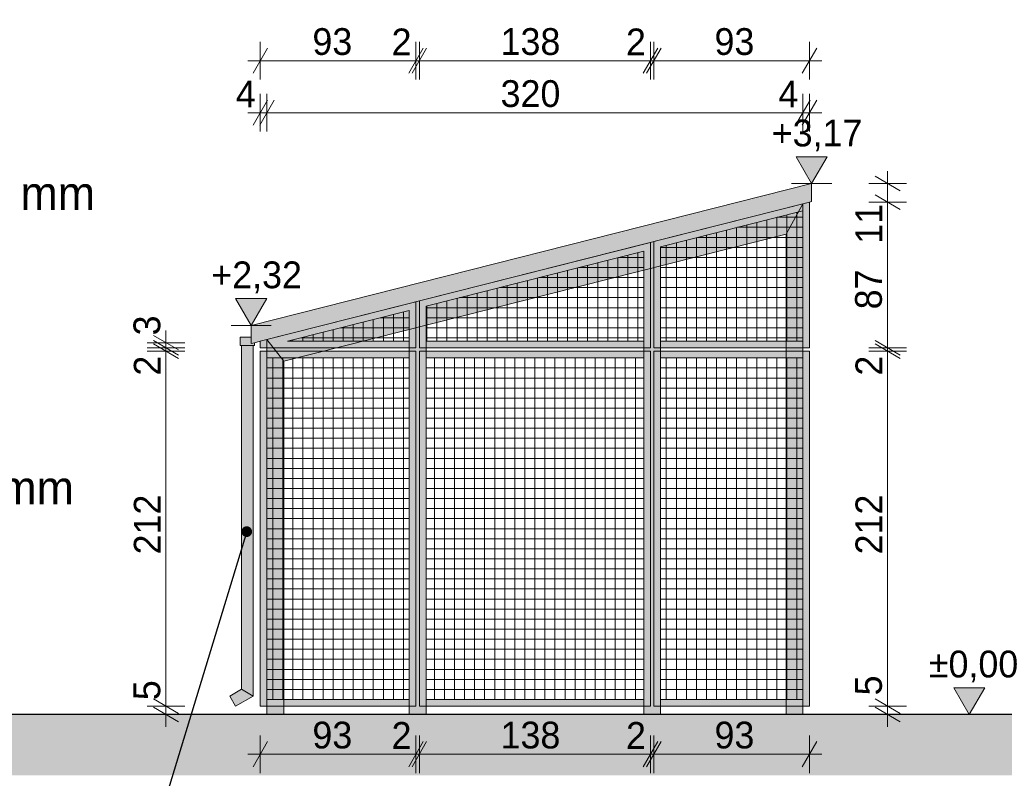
# Model space of a CAD drawing. Extents: x -279660 to -178910, y 68529 to 97979.
# Tile 7 of 44: x -266068 to -260188, y 78629 to 83160. Entities that reach past the tile are written whole.
import ezdxf

# ---------------------------------------------------------------- set-up
doc = ezdxf.new("R2010")
doc.units = 0
doc.header["$MEASUREMENT"] = 0
for name, color, linetype, lineweight in [('A-Opisy_Nr_Pióra__21', 7, 'Continuous', 9), ('Arch kolorystyka_Nr_Pióra__21', 7, 'Continuous', 9), ('Arch kolorystyka_Nr_Pióra__41', 7, 'Continuous', 15), ('Arch konstrukcja dachu_Nr_Pióra__21', 7, 'Continuous', 9), ('Arch schody_Nr_Pióra__1', 7, 'Continuous', 25), ('Arch teren_Nr_Pióra__21', 7, 'Continuous', 9), ('Arch wykończenie_Nr_Pióra__21', 7, 'Continuous', 9), ('Arch wymiary_Nr_Pióra__19', 255, 'Continuous', 13), ('Arch wymiary_Nr_Pióra__21', 7, 'Continuous', 9)]:
    doc.layers.add(name, color=color, linetype=linetype, lineweight=lineweight)
for name, color, linetype, lineweight, true_color in [('Arch kolorystyka_Nr_Pióra__2', 7, 'Continuous', 13, 0x7f7f7f), ('Arch konstrukcja dachu_Nr_Pióra__22', 7, 'Continuous', 9, 0x7f7f7f), ('Arch wykończenie_Nr_Pióra__22', 7, 'Continuous', 9, 0x7f7f7f)]:
    doc.layers.add(name, color=color, linetype=linetype, lineweight=lineweight, true_color=true_color)
doc.layers.add('Arch wymiary', color=7, linetype='Continuous')
doc.styles.add('GENERATED_STYLE_1', font='txt')
doc.styles.add('GENERATED_STYLE_2', font='txt')
doc.styles.add('GENERATED_STYLE_3', font='txt')
doc.dimstyles.new('GENERATED_STYLE__1', dxfattribs={"dimtxt": 160.000002, "dimasz": 114, "dimexe": 0.18, "dimexo": 0, "dimgap": 0.09, "dimtad": 1, "dimtih": 1, "dimtoh": 1, "dimdec": 0, "dimlfac": 0.1, "dimzin": 0, "dimdsep": 46, "dimtxsty": 'GENERATED_STYLE_1', "dimblk": 'ARROWHEAD_2', "dimblk1": 'ARROWHEAD_2', "dimblk2": 'ARROWHEAD_2', "dimcen": 0.09, "dimclrd": 7, "dimclre": 7, "dimclrt": 7, "dimazin": 0, "dimtfac": 1, "dimtdec": 4, "dimtmove": 0, "dimatfit": 3, "dimfxl": 0, "dimtolj": 1, "dimtzin": 0, "dimarcsym": 0})
doc.dimstyles.new('GENERATED_STYLE__2', dxfattribs={"dimtxt": 160.000002, "dimasz": 114, "dimexe": 0.18, "dimexo": 0, "dimgap": 0.09, "dimtad": 1, "dimdec": 0, "dimlfac": 0.1, "dimzin": 0, "dimdsep": 46, "dimtxsty": 'GENERATED_STYLE_1', "dimblk": 'ARROWHEAD_2', "dimblk1": 'ARROWHEAD_2', "dimblk2": 'ARROWHEAD_2', "dimcen": 0.09, "dimclrd": 7, "dimclre": 7, "dimclrt": 7, "dimazin": 0, "dimtfac": 1, "dimtdec": 4, "dimtmove": 0, "dimatfit": 3, "dimfxl": 0, "dimtolj": 1, "dimtzin": 0, "dimarcsym": 0})
doc.dimstyles.new('GENERATED_STYLE__3', dxfattribs={"dimtxt": 160.000002, "dimasz": 114, "dimexe": 0.18, "dimexo": 0, "dimgap": 0.09, "dimtad": 1, "dimdec": 0, "dimlfac": 0.1, "dimzin": 0, "dimdsep": 46, "dimtxsty": 'GENERATED_STYLE_1', "dimblk": 'ARROWHEAD_2', "dimblk1": 'ARROWHEAD_2', "dimblk2": 'ARROWHEAD_2', "dimcen": 0.09, "dimclrd": 7, "dimclre": 7, "dimclrt": 7, "dimazin": 0, "dimtfac": 1, "dimtdec": 4, "dimtmove": 2, "dimatfit": 3, "dimfxl": 0, "dimtolj": 1, "dimtzin": 0, "dimarcsym": 0})
doc.dimstyles.new('GENERATED_STYLE__4', dxfattribs={"dimtxt": 160.000002, "dimasz": 114, "dimexe": 0.18, "dimexo": 0, "dimgap": 0.09, "dimtad": 1, "dimtih": 1, "dimtoh": 1, "dimdec": 0, "dimlfac": 0.1, "dimzin": 0, "dimdsep": 46, "dimtxsty": 'GENERATED_STYLE_2', "dimblk": 'ARROWHEAD_2', "dimblk1": 'ARROWHEAD_2', "dimblk2": 'ARROWHEAD_2', "dimcen": 0.09, "dimclrd": 255, "dimclre": 255, "dimclrt": 255, "dimazin": 0, "dimtfac": 1, "dimtdec": 4, "dimtmove": 0, "dimatfit": 3, "dimfxl": 0, "dimtolj": 1, "dimtzin": 0, "dimarcsym": 0})
doc.dimstyles.new('GENERATED_STYLE__7', dxfattribs={"dimtxt": 0.18, "dimasz": 127.68, "dimexe": 0.18, "dimexo": 0.0625, "dimgap": 0.09, "dimtad": 0, "dimtih": 1, "dimtoh": 1, "dimdec": 4, "dimzin": 0, "dimdsep": 46, "dimcen": 0.09, "dimadec": 0, "dimazin": 0, "dimtfac": 1, "dimtdec": 4, "dimtmove": 0, "dimatfit": 3, "dimldrblk": 'ARROWHEAD_11', "dimfxl": 0, "dimtolj": 1, "dimtzin": 0, "dimarcsym": 0})
pattern_1 = [(0, (-264136.24, 80119.56), (0, 60), []), (90, (-264136.24, 80119.56), (-60, 0), [])]
pattern_2 = [(0, (-261846.24, 80119.56), (0, 60), []), (90, (-261846.24, 80119.56), (-60, 0), [])]

# ---------------------------------------------------------------- blocks, each defined once
blk = doc.blocks.new('Wymiary_13', base_point=(-261338.8, 82181.1))
at = {"layer": 'Arch wymiary_Nr_Pióra__21', "linetype": 'Continuous'}
blk.add_hatch(color=256, dxfattribs=at).paths.add_polyline_path([(-261338.8, 82181.1), (-261431.6, 82341.1), (-261246, 82341.1)], flags=0)
for p, q in [((-261338.8, 82181.1), (-261431.6, 82341.1)), ((-261431.6, 82341.1), (-261246, 82341.1)), ((-261246, 82341.1), (-261338.8, 82181.1)), ((-261338.8, 82181.1), (-261458.8, 82181.1)), ((-261338.8, 82181.1), (-261218.8, 82181.1))]:
    blk.add_line(p, q, dxfattribs=at)
at = {"layer": 'Arch wymiary_Nr_Pióra__21', "insert": (-261576.8, 82373.1), "char_height": 160, "attachment_point": 7, "style": 'GENERATED_STYLE_2'}
blk.add_mtext('{+3,17}', dxfattribs=at)
blk = doc.blocks.new('Wymiary_17', base_point=(-260397.5, 79009.6))
at = {"layer": 'Arch wymiary_Nr_Pióra__21', "linetype": 'Continuous'}
blk.add_hatch(color=256, dxfattribs=at).paths.add_polyline_path([(-260397.5, 79009.6), (-260490.3, 79169.6), (-260304.7, 79169.6)], flags=0)
for p, q in [((-260397.5, 79009.6), (-260490.3, 79169.6)), ((-260490.3, 79169.6), (-260304.7, 79169.6)), ((-260304.7, 79169.6), (-260397.5, 79009.6)), ((-260397.5, 79009.6), (-260517.5, 79009.6)), ((-260397.5, 79009.6), (-260277.5, 79009.6))]:
    blk.add_line(p, q, dxfattribs=at)
at = {"layer": 'Arch wymiary_Nr_Pióra__21', "insert": (-260638.4, 79201.6), "char_height": 160, "attachment_point": 7, "style": 'GENERATED_STYLE_2'}
blk.add_mtext('{±0,00}', dxfattribs=at)
blk = doc.blocks.new('Wymiary_21', base_point=(-264685.7, 81334))
at = {"layer": 'Arch wymiary_Nr_Pióra__21', "linetype": 'Continuous'}
blk.add_hatch(color=256, dxfattribs=at).paths.add_polyline_path([(-264685.7, 81334), (-264778.5, 81494), (-264592.9, 81494)], flags=0)
for p, q in [((-264685.7, 81334), (-264778.5, 81494)), ((-264778.5, 81494), (-264592.9, 81494)), ((-264592.9, 81494), (-264685.7, 81334)), ((-264685.7, 81334), (-264805.7, 81334)), ((-264685.7, 81334), (-264565.7, 81334))]:
    blk.add_line(p, q, dxfattribs=at)
at = {"layer": 'Arch wymiary_Nr_Pióra__21', "insert": (-264923.6, 81526), "char_height": 160, "attachment_point": 7, "style": 'GENERATED_STYLE_2'}
blk.add_mtext('{+2,32}', dxfattribs=at)
blk = doc.blocks.new('*D301')
at = {"layer": 'Arch wymiary_Nr_Pióra__21', "linetype": 'Continuous'}
for p, q in [((-260959.7, 79102.9), (-260809.7, 79016.3)), ((-260772.2, 79059.6), (-260997.2, 79059.6)), ((-260959.7, 79052.9), (-260809.7, 78966.3)), ((-260884.7, 79009.6), (-260884.7, 79059.6)), ((-260772.2, 79009.6), (-260997.2, 79009.6)), ((-260884.7, 78936.2), (-260884.7, 79009.6))]:
    blk.add_line(p, q, dxfattribs=at)
at = {"layer": 'Arch wymiary_Nr_Pióra__21', "char_height": 160, "attachment_point": 7, "rotation": 90, "style": 'GENERATED_STYLE_1'}
for s, insert in [('{11}', (-260916.7, 81821.5)), ('{87}', (-260916.7, 81429.8)), ('{2}', (-260916.7, 81033.8)), ('{212}', (-260916.7, 79966)), ('{5}', (-260916.7, 79124))]:
    blk.add_mtext(s, dxfattribs=dict(at, insert=insert))
blk = doc.blocks.new('ARROWHEAD_2')
at = {"color": 0, "linetype": 'Continuous', "lineweight": 0}
for p, q in [((-0.378, -0.655), (0.378, 0.655)), ((0, 0), (-1, 0))]:
    blk.add_line(p, q, dxfattribs=at)
blk = doc.blocks.new('*D302')
at = {"layer": 'Arch wymiary_Nr_Pióra__21', "linetype": 'Continuous'}
for p, q in [((-260959.7, 81242.9), (-260809.7, 81156.3)), ((-260809.7, 81136.3), (-260959.7, 81222.9)), ((-260772.2, 81179.6), (-260997.2, 81179.6)), ((-260884.7, 79059.6), (-260884.7, 81179.6)), ((-260959.7, 79102.9), (-260809.7, 79016.3)), ((-260772.2, 79059.6), (-260997.2, 79059.6))]:
    blk.add_line(p, q, dxfattribs=at)
at = {"layer": 'Arch wymiary_Nr_Pióra__21', "char_height": 160, "attachment_point": 7, "rotation": 90, "style": 'GENERATED_STYLE_1'}
for s, insert in [('{11}', (-260916.7, 81821.5)), ('{87}', (-260916.7, 81429.8)), ('{2}', (-260916.7, 81033.8)), ('{212}', (-260916.7, 79966)), ('{5}', (-260916.7, 79124))]:
    blk.add_mtext(s, dxfattribs=dict(at, insert=insert))
blk = doc.blocks.new('*D303')
at = {"layer": 'Arch wymiary_Nr_Pióra__21', "linetype": 'Continuous'}
for p, q in [((-260959.7, 81242.9), (-260809.7, 81156.3)), ((-260809.7, 81136.3), (-260959.7, 81222.9)), ((-260772.2, 81199.6), (-260997.2, 81199.6)), ((-260772.2, 81179.6), (-260997.2, 81179.6)), ((-260884.7, 81179.6), (-260884.7, 81199.6))]:
    blk.add_line(p, q, dxfattribs=at)
at = {"layer": 'Arch wymiary_Nr_Pióra__21', "char_height": 160, "attachment_point": 7, "rotation": 90, "style": 'GENERATED_STYLE_1'}
for s, insert in [('{11}', (-260916.7, 81821.5)), ('{87}', (-260916.7, 81429.8)), ('{2}', (-260916.7, 81033.8)), ('{212}', (-260916.7, 79966)), ('{5}', (-260916.7, 79124))]:
    blk.add_mtext(s, dxfattribs=dict(at, insert=insert))
blk = doc.blocks.new('*D304')
at = {"layer": 'Arch wymiary_Nr_Pióra__21', "linetype": 'Continuous'}
for p, q in [((-260959.7, 82113), (-260809.7, 82026.4)), ((-260772.2, 82069.7), (-260997.2, 82069.7)), ((-260884.7, 81199.6), (-260884.7, 82069.7)), ((-260959.7, 81242.9), (-260809.7, 81156.3)), ((-260809.7, 81136.3), (-260959.7, 81222.9)), ((-260772.2, 81199.6), (-260997.2, 81199.6))]:
    blk.add_line(p, q, dxfattribs=at)
at = {"layer": 'Arch wymiary_Nr_Pióra__21', "char_height": 160, "attachment_point": 7, "rotation": 90, "style": 'GENERATED_STYLE_1'}
for s, insert in [('{11}', (-260916.7, 81821.5)), ('{87}', (-260916.7, 81429.8)), ('{2}', (-260916.7, 81033.8)), ('{212}', (-260916.7, 79966)), ('{5}', (-260916.7, 79124))]:
    blk.add_mtext(s, dxfattribs=dict(at, insert=insert))
blk = doc.blocks.new('*D305')
at = {"layer": 'Arch wymiary_Nr_Pióra__21', "linetype": 'Continuous'}
for p, q in [((-260809.7, 82137.8), (-260959.7, 82224.4)), ((-260884.7, 82181.1), (-260884.7, 82254.5)), ((-260772.2, 82181.1), (-260997.2, 82181.1)), ((-260884.7, 82069.7), (-260884.7, 82181.1)), ((-260959.7, 82113), (-260809.7, 82026.4)), ((-260772.2, 82069.7), (-260997.2, 82069.7))]:
    blk.add_line(p, q, dxfattribs=at)
at = {"layer": 'Arch wymiary_Nr_Pióra__21', "char_height": 160, "attachment_point": 7, "rotation": 90, "style": 'GENERATED_STYLE_1'}
for s, insert in [('{11}', (-260916.7, 81821.5)), ('{87}', (-260916.7, 81429.8)), ('{2}', (-260916.7, 81033.8)), ('{212}', (-260916.7, 79966)), ('{5}', (-260916.7, 79124))]:
    blk.add_mtext(s, dxfattribs=dict(at, insert=insert))
blk = doc.blocks.new('*D306')
at = {"layer": 'Arch wymiary_Nr_Pióra__21', "linetype": 'Continuous'}
for p, q in [((-265269.1, 79102.9), (-265119.1, 79016.3)), ((-265081.6, 79059.6), (-265306.6, 79059.6)), ((-265269.1, 79052.9), (-265119.1, 78966.3)), ((-265194.1, 79009.6), (-265194.1, 79059.6)), ((-265081.6, 79009.6), (-265306.6, 79009.6)), ((-265194.1, 78936.2), (-265194.1, 79009.6))]:
    blk.add_line(p, q, dxfattribs=at)
at = {"layer": 'Arch wymiary_Nr_Pióra__21', "char_height": 160, "attachment_point": 7, "rotation": 90, "style": 'GENERATED_STYLE_1'}
for s, insert in [('{3}', (-265226.1, 81274)), ('{2}', (-265226.1, 81033.8)), ('{212}', (-265226.1, 79966)), ('{5}', (-265226.1, 79095.3))]:
    blk.add_mtext(s, dxfattribs=dict(at, insert=insert))
blk = doc.blocks.new('*D307')
at = {"layer": 'Arch wymiary_Nr_Pióra__21', "linetype": 'Continuous'}
for p, q in [((-265119.1, 81156.3), (-265269.1, 81242.9)), ((-265119.1, 81136.3), (-265269.1, 81222.9)), ((-265081.6, 81179.6), (-265306.6, 81179.6)), ((-265194.1, 79059.6), (-265194.1, 81179.6)), ((-265269.1, 79102.9), (-265119.1, 79016.3)), ((-265081.6, 79059.6), (-265306.6, 79059.6))]:
    blk.add_line(p, q, dxfattribs=at)
at = {"layer": 'Arch wymiary_Nr_Pióra__21', "char_height": 160, "attachment_point": 7, "rotation": 90, "style": 'GENERATED_STYLE_1'}
for s, insert in [('{3}', (-265226.1, 81274)), ('{2}', (-265226.1, 81033.8)), ('{212}', (-265226.1, 79966)), ('{5}', (-265226.1, 79095.3))]:
    blk.add_mtext(s, dxfattribs=dict(at, insert=insert))
blk = doc.blocks.new('*D308')
at = {"layer": 'Arch wymiary_Nr_Pióra__21', "linetype": 'Continuous'}
for p, q in [((-265269.1, 81273.9), (-265119.1, 81187.3)), ((-265119.1, 81156.3), (-265269.1, 81242.9)), ((-265119.1, 81136.3), (-265269.1, 81222.9)), ((-265081.6, 81199.6), (-265306.6, 81199.6)), ((-265081.6, 81179.6), (-265306.6, 81179.6)), ((-265194.1, 81179.6), (-265194.1, 81199.6))]:
    blk.add_line(p, q, dxfattribs=at)
at = {"layer": 'Arch wymiary_Nr_Pióra__21', "char_height": 160, "attachment_point": 7, "rotation": 90, "style": 'GENERATED_STYLE_1'}
for s, insert in [('{3}', (-265226.1, 81274)), ('{2}', (-265226.1, 81033.8)), ('{212}', (-265226.1, 79966)), ('{5}', (-265226.1, 79095.3))]:
    blk.add_mtext(s, dxfattribs=dict(at, insert=insert))
blk = doc.blocks.new('*D309')
at = {"layer": 'Arch wymiary_Nr_Pióra__21', "linetype": 'Continuous'}
for p, q in [((-265269.1, 81273.9), (-265119.1, 81187.3)), ((-265194.1, 81230.6), (-265194.1, 81304)), ((-265081.6, 81230.6), (-265306.6, 81230.6)), ((-265119.1, 81156.3), (-265269.1, 81242.9)), ((-265119.1, 81136.3), (-265269.1, 81222.9)), ((-265194.1, 81199.6), (-265194.1, 81230.6)), ((-265081.6, 81199.6), (-265306.6, 81199.6))]:
    blk.add_line(p, q, dxfattribs=at)
at = {"layer": 'Arch wymiary_Nr_Pióra__21', "char_height": 160, "attachment_point": 7, "rotation": 90, "style": 'GENERATED_STYLE_1'}
for s, insert in [('{3}', (-265226.1, 81274)), ('{2}', (-265226.1, 81033.8)), ('{212}', (-265226.1, 79966)), ('{5}', (-265226.1, 79095.3))]:
    blk.add_mtext(s, dxfattribs=dict(at, insert=insert))
blk = doc.blocks.new('*D310')
at = {"layer": 'Arch wymiary_Nr_Pióra__21', "linetype": 'Continuous'}
for p, q in [((-264631.2, 82802.3), (-264631.2, 83027.3)), ((-263701.2, 82802.3), (-263701.2, 83027.3)), ((-264587.9, 82989.8), (-264674.5, 82839.8)), ((-263744.5, 82839.8), (-263657.9, 82989.8)), ((-263637.9, 82989.8), (-263724.5, 82839.8)), ((-264704.6, 82914.8), (-264631.2, 82914.8)), ((-264631.2, 82914.8), (-263701.2, 82914.8))]:
    blk.add_line(p, q, dxfattribs=at)
at = {"layer": 'Arch wymiary_Nr_Pióra__21', "char_height": 160, "attachment_point": 7, "style": 'GENERATED_STYLE_1'}
for s, insert in [('{93}', (-264319.8, 82946.8)), ('{2}', (-263847, 82946.8)), ('{138}', (-263196, 82946.8)), ('{2}', (-262447, 82946.8)), ('{93}', (-261918.6, 82946.8))]:
    blk.add_mtext(s, dxfattribs=dict(at, insert=insert))
blk = doc.blocks.new('*D311')
at = {"layer": 'Arch wymiary_Nr_Pióra__21', "linetype": 'Continuous'}
for p, q in [((-263701.2, 82802.3), (-263701.2, 83027.3)), ((-263681.2, 82802.3), (-263681.2, 83027.3)), ((-263744.5, 82839.8), (-263657.9, 82989.8)), ((-263637.9, 82989.8), (-263724.5, 82839.8)), ((-263701.2, 82914.8), (-263681.2, 82914.8))]:
    blk.add_line(p, q, dxfattribs=at)
at = {"layer": 'Arch wymiary_Nr_Pióra__21', "char_height": 160, "attachment_point": 7, "style": 'GENERATED_STYLE_1'}
for s, insert in [('{93}', (-264319.8, 82946.8)), ('{2}', (-263847, 82946.8)), ('{138}', (-263196, 82946.8)), ('{2}', (-262447, 82946.8)), ('{93}', (-261918.6, 82946.8))]:
    blk.add_mtext(s, dxfattribs=dict(at, insert=insert))
blk = doc.blocks.new('*D312')
at = {"layer": 'Arch wymiary_Nr_Pióra__21', "linetype": 'Continuous'}
for p, q in [((-263681.2, 82802.3), (-263681.2, 83027.3)), ((-262301.2, 82802.3), (-262301.2, 83027.3)), ((-263744.5, 82839.8), (-263657.9, 82989.8)), ((-263637.9, 82989.8), (-263724.5, 82839.8)), ((-262344.5, 82839.8), (-262257.9, 82989.8)), ((-262237.9, 82989.8), (-262324.5, 82839.8)), ((-263681.2, 82914.8), (-262301.2, 82914.8))]:
    blk.add_line(p, q, dxfattribs=at)
at = {"layer": 'Arch wymiary_Nr_Pióra__21', "char_height": 160, "attachment_point": 7, "style": 'GENERATED_STYLE_1'}
for s, insert in [('{93}', (-264319.8, 82946.8)), ('{2}', (-263847, 82946.8)), ('{138}', (-263196, 82946.8)), ('{2}', (-262447, 82946.8)), ('{93}', (-261918.6, 82946.8))]:
    blk.add_mtext(s, dxfattribs=dict(at, insert=insert))
blk = doc.blocks.new('*D313')
at = {"layer": 'Arch wymiary_Nr_Pióra__21', "linetype": 'Continuous'}
for p, q in [((-262301.2, 82802.3), (-262301.2, 83027.3)), ((-262281.2, 82802.3), (-262281.2, 83027.3)), ((-262344.5, 82839.8), (-262257.9, 82989.8)), ((-262237.9, 82989.8), (-262324.5, 82839.8)), ((-262301.2, 82914.8), (-262281.2, 82914.8))]:
    blk.add_line(p, q, dxfattribs=at)
at = {"layer": 'Arch wymiary_Nr_Pióra__21', "char_height": 160, "attachment_point": 7, "style": 'GENERATED_STYLE_1'}
for s, insert in [('{93}', (-264319.8, 82946.8)), ('{2}', (-263847, 82946.8)), ('{138}', (-263196, 82946.8)), ('{2}', (-262447, 82946.8)), ('{93}', (-261918.6, 82946.8))]:
    blk.add_mtext(s, dxfattribs=dict(at, insert=insert))
blk = doc.blocks.new('*D314')
at = {"layer": 'Arch wymiary_Nr_Pióra__21', "linetype": 'Continuous'}
for p, q in [((-262281.2, 82802.3), (-262281.2, 83027.3)), ((-261351.2, 82802.3), (-261351.2, 83027.3)), ((-262344.5, 82839.8), (-262257.9, 82989.8)), ((-262237.9, 82989.8), (-262324.5, 82839.8)), ((-261394.5, 82839.8), (-261307.9, 82989.8)), ((-262281.2, 82914.8), (-261351.2, 82914.8)), ((-261351.2, 82914.8), (-261277.9, 82914.8))]:
    blk.add_line(p, q, dxfattribs=at)
at = {"layer": 'Arch wymiary_Nr_Pióra__21', "char_height": 160, "attachment_point": 7, "style": 'GENERATED_STYLE_1'}
for s, insert in [('{93}', (-264319.8, 82946.8)), ('{2}', (-263847, 82946.8)), ('{138}', (-263196, 82946.8)), ('{2}', (-262447, 82946.8)), ('{93}', (-261918.6, 82946.8))]:
    blk.add_mtext(s, dxfattribs=dict(at, insert=insert))
blk = doc.blocks.new('*D315')
at = {"layer": 'Arch wymiary_Nr_Pióra__21', "linetype": 'Continuous'}
for p, q in [((-264674.5, 82529), (-264587.9, 82679)), ((-264547.9, 82679), (-264634.5, 82529)), ((-264631.2, 82491.5), (-264631.2, 82716.5)), ((-264591.2, 82491.5), (-264591.2, 82716.5)), ((-264704.6, 82604), (-264631.2, 82604)), ((-264631.2, 82604), (-264591.2, 82604))]:
    blk.add_line(p, q, dxfattribs=at)
at = {"layer": 'Arch wymiary_Nr_Pióra__21', "char_height": 160, "attachment_point": 7, "style": 'GENERATED_STYLE_1'}
for s, insert in [('{320}', (-263196, 82636)), ('{4}', (-264777, 82636)), ('{4}', (-261537, 82636))]:
    blk.add_mtext(s, dxfattribs=dict(at, insert=insert))
blk = doc.blocks.new('*D316')
at = {"layer": 'Arch wymiary_Nr_Pióra__21', "linetype": 'Continuous'}
for p, q in [((-264674.5, 82529), (-264587.9, 82679)), ((-264547.9, 82679), (-264634.5, 82529)), ((-264591.2, 82491.5), (-264591.2, 82716.5)), ((-261434.5, 82529), (-261347.9, 82679)), ((-261307.9, 82679), (-261394.5, 82529)), ((-261391.2, 82491.5), (-261391.2, 82716.5)), ((-264591.2, 82604), (-261391.2, 82604))]:
    blk.add_line(p, q, dxfattribs=at)
at = {"layer": 'Arch wymiary_Nr_Pióra__21', "char_height": 160, "attachment_point": 7, "style": 'GENERATED_STYLE_1'}
for s, insert in [('{320}', (-263196, 82636)), ('{4}', (-264777, 82636)), ('{4}', (-261537, 82636))]:
    blk.add_mtext(s, dxfattribs=dict(at, insert=insert))
blk = doc.blocks.new('*D317')
at = {"layer": 'Arch wymiary_Nr_Pióra__21', "linetype": 'Continuous'}
for p, q in [((-261434.5, 82529), (-261347.9, 82679)), ((-261307.9, 82679), (-261394.5, 82529)), ((-261391.2, 82491.5), (-261391.2, 82716.5)), ((-261351.2, 82491.5), (-261351.2, 82716.5)), ((-261391.2, 82604), (-261351.2, 82604)), ((-261351.2, 82604), (-261277.9, 82604))]:
    blk.add_line(p, q, dxfattribs=at)
at = {"layer": 'Arch wymiary_Nr_Pióra__21', "char_height": 160, "attachment_point": 7, "style": 'GENERATED_STYLE_1'}
for s, insert in [('{320}', (-263196, 82636)), ('{4}', (-264777, 82636)), ('{4}', (-261537, 82636))]:
    blk.add_mtext(s, dxfattribs=dict(at, insert=insert))
blk = doc.blocks.new('*D349')
at = {"layer": 'Arch wymiary_Nr_Pióra__19', "linetype": 'Continuous'}
for p, q in [((-264631.2, 78660.3), (-264631.2, 78885.3)), ((-263701.2, 78660.3), (-263701.2, 78885.3)), ((-264587.9, 78847.8), (-264674.5, 78697.8)), ((-263744.5, 78697.8), (-263657.9, 78847.8)), ((-263637.9, 78847.8), (-263724.5, 78697.8)), ((-264704.6, 78772.8), (-264631.2, 78772.8)), ((-264631.2, 78772.8), (-263701.2, 78772.8))]:
    blk.add_line(p, q, dxfattribs=at)
at = {"layer": 'Arch wymiary_Nr_Pióra__19', "char_height": 160, "attachment_point": 7, "style": 'GENERATED_STYLE_2'}
for s, insert in [('{93}', (-264319.8, 78804.8)), ('{2}', (-263847, 78804.8)), ('{138}', (-263196, 78804.8)), ('{2}', (-262447, 78804.8)), ('{93}', (-261918.6, 78804.8))]:
    blk.add_mtext(s, dxfattribs=dict(at, insert=insert))
blk = doc.blocks.new('*D350')
at = {"layer": 'Arch wymiary_Nr_Pióra__19', "linetype": 'Continuous'}
for p, q in [((-263701.2, 78660.3), (-263701.2, 78885.3)), ((-263681.2, 78660.3), (-263681.2, 78885.3)), ((-263744.5, 78697.8), (-263657.9, 78847.8)), ((-263637.9, 78847.8), (-263724.5, 78697.8)), ((-263701.2, 78772.8), (-263681.2, 78772.8))]:
    blk.add_line(p, q, dxfattribs=at)
at = {"layer": 'Arch wymiary_Nr_Pióra__19', "char_height": 160, "attachment_point": 7, "style": 'GENERATED_STYLE_2'}
for s, insert in [('{93}', (-264319.8, 78804.8)), ('{2}', (-263847, 78804.8)), ('{138}', (-263196, 78804.8)), ('{2}', (-262447, 78804.8)), ('{93}', (-261918.6, 78804.8))]:
    blk.add_mtext(s, dxfattribs=dict(at, insert=insert))
blk = doc.blocks.new('*D351')
at = {"layer": 'Arch wymiary_Nr_Pióra__19', "linetype": 'Continuous'}
for p, q in [((-263681.2, 78660.3), (-263681.2, 78885.3)), ((-262301.2, 78660.3), (-262301.2, 78885.3)), ((-263744.5, 78697.8), (-263657.9, 78847.8)), ((-263637.9, 78847.8), (-263724.5, 78697.8)), ((-262344.5, 78697.8), (-262257.9, 78847.8)), ((-262237.9, 78847.8), (-262324.5, 78697.8)), ((-263681.2, 78772.8), (-262301.2, 78772.8))]:
    blk.add_line(p, q, dxfattribs=at)
at = {"layer": 'Arch wymiary_Nr_Pióra__19', "char_height": 160, "attachment_point": 7, "style": 'GENERATED_STYLE_2'}
for s, insert in [('{93}', (-264319.8, 78804.8)), ('{2}', (-263847, 78804.8)), ('{138}', (-263196, 78804.8)), ('{2}', (-262447, 78804.8)), ('{93}', (-261918.6, 78804.8))]:
    blk.add_mtext(s, dxfattribs=dict(at, insert=insert))
blk = doc.blocks.new('*D352')
at = {"layer": 'Arch wymiary_Nr_Pióra__19', "linetype": 'Continuous'}
for p, q in [((-262301.2, 78660.3), (-262301.2, 78885.3)), ((-262281.2, 78660.3), (-262281.2, 78885.3)), ((-262344.5, 78697.8), (-262257.9, 78847.8)), ((-262237.9, 78847.8), (-262324.5, 78697.8)), ((-262301.2, 78772.8), (-262281.2, 78772.8))]:
    blk.add_line(p, q, dxfattribs=at)
at = {"layer": 'Arch wymiary_Nr_Pióra__19', "char_height": 160, "attachment_point": 7, "style": 'GENERATED_STYLE_2'}
for s, insert in [('{93}', (-264319.8, 78804.8)), ('{2}', (-263847, 78804.8)), ('{138}', (-263196, 78804.8)), ('{2}', (-262447, 78804.8)), ('{93}', (-261918.6, 78804.8))]:
    blk.add_mtext(s, dxfattribs=dict(at, insert=insert))
blk = doc.blocks.new('*D353')
at = {"layer": 'Arch wymiary_Nr_Pióra__19', "linetype": 'Continuous'}
for p, q in [((-262281.2, 78660.3), (-262281.2, 78885.3)), ((-261351.2, 78660.3), (-261351.2, 78885.3)), ((-262344.5, 78697.8), (-262257.9, 78847.8)), ((-262237.9, 78847.8), (-262324.5, 78697.8)), ((-261394.5, 78697.8), (-261307.9, 78847.8)), ((-262281.2, 78772.8), (-261351.2, 78772.8)), ((-261351.2, 78772.8), (-261277.9, 78772.8))]:
    blk.add_line(p, q, dxfattribs=at)
at = {"layer": 'Arch wymiary_Nr_Pióra__19', "char_height": 160, "attachment_point": 7, "style": 'GENERATED_STYLE_2'}
for s, insert in [('{93}', (-264319.8, 78804.8)), ('{2}', (-263847, 78804.8)), ('{138}', (-263196, 78804.8)), ('{2}', (-262447, 78804.8)), ('{93}', (-261918.6, 78804.8))]:
    blk.add_mtext(s, dxfattribs=dict(at, insert=insert))
blk = doc.blocks.new('ARROWHEAD_11')
at = {"color": 0, "linetype": 'Continuous', "lineweight": 0}
blk.add_line((0, 0), (-1, 0), dxfattribs=at)
at = {"color": 0, "linetype": 'Continuous', "lineweight": 0, "const_width": 0.25, "flags": 128}
blk.add_lwpolyline([(-0.125, 0, 1), (0.125, 0, 1)], format="xyb", close=True, dxfattribs=at)

msp = doc.modelspace()

# ---------------------------------------------------------------- hatches: boundary and pattern name
at = {"layer": 'Arch kolorystyka_Nr_Pióra__2', "linetype": 'Continuous'}
for points in [[(-261491.2, 81879.5), (-261391.2, 82059.6), (-264591.2, 81249.6), (-264491.2, 81120.1)], [(-261491.2, 81879.5), (-261491.2, 79009.6), (-261391.2, 79009.6), (-261391.2, 82059.6)], [(-262241.2, 81689.7), (-262341.2, 81664.4), (-262341.2, 79009.6), (-262241.2, 79009.6)], [(-263641.2, 81335.3), (-263741.2, 81310), (-263741.2, 79009.6), (-263641.2, 79009.6)], [(-264491.2, 81120.1), (-264591.2, 81249.6), (-264591.2, 81099.6), (-264591.2, 79009.6), (-264491.2, 79009.6)]]:
    msp.add_hatch(color=256, dxfattribs=at).paths.add_polyline_path(points, flags=0)
at = {"layer": 'Arch kolorystyka_Nr_Pióra__21', "linetype": 'Continuous'}
h = msp.add_hatch(color=256, dxfattribs=at)
h.paths.add_polyline_path([(-261351.2, 81199.6), (-261351.2, 82069.7), (-262281.2, 81834.3), (-262281.2, 81199.6)], flags=0)
h.paths.add_polyline_path([(-261391.2, 81239.6), (-262241.2, 81239.6), (-262241.2, 81803.1), (-261391.2, 82018.3)], flags=0)
h = msp.add_hatch(color=256, dxfattribs=at)
h.paths.add_polyline_path([(-263681.2, 81479.9), (-263681.2, 81199.6), (-262301.2, 81199.6), (-262301.2, 81829.2)], flags=0)
h.paths.add_polyline_path([(-263641.2, 81448.8), (-262341.2, 81777.8), (-262341.2, 81239.6), (-263641.2, 81239.6)], flags=0)
h = msp.add_hatch(color=256, dxfattribs=at)
h.paths.add_polyline_path([(-264631.2, 81239.4), (-264631.2, 81199.6), (-263701.2, 81199.6), (-263701.2, 81474.8)], flags=0)
h.paths.add_polyline_path([(-263741.2, 81239.6), (-264467.7, 81239.6), (-263741.2, 81423.5)], flags=0)
h = msp.add_hatch(color=256, dxfattribs=at)
h.paths.add_polyline_path([(-264631.2, 79059.6), (-263701.2, 79059.6), (-263701.2, 81179.6), (-264631.2, 81179.6)], flags=0)
h.paths.add_polyline_path([(-264591.2, 81139.6), (-263741.2, 81139.6), (-263741.2, 79099.6), (-264591.2, 79099.6)], flags=0)
h = msp.add_hatch(color=256, dxfattribs=at)
h.paths.add_polyline_path([(-263681.2, 79059.6), (-262301.2, 79059.6), (-262301.2, 81179.6), (-263681.2, 81179.6)], flags=0)
h.paths.add_polyline_path([(-263641.2, 81139.6), (-262341.2, 81139.6), (-262341.2, 79099.6), (-263641.2, 79099.6)], flags=0)
h = msp.add_hatch(color=256, dxfattribs=at)
h.paths.add_polyline_path([(-262281.2, 79059.6), (-261351.2, 79059.6), (-261351.2, 81179.6), (-262281.2, 81179.6)], flags=0)
h.paths.add_polyline_path([(-262241.2, 81139.6), (-261391.2, 81139.6), (-261391.2, 79099.6), (-262241.2, 79099.6)], flags=0)
at = {"layer": 'Arch kolorystyka_Nr_Pióra__41', "linetype": 'Continuous'}
for points in [[(-264685.7, 81334), (-264685.7, 81263.9), (-264685.7, 81225.7), (-264666.1, 81230.6), (-263701.2, 81474.8), (-262643.9, 81742.5), (-261351.2, 82069.7), (-261338.8, 82072.8), (-261338.8, 82181.1)], [(-264751.1, 81213.9), (-264666.1, 81213.9), (-264666.1, 81230.6), (-264685.7, 81225.7), (-264685.7, 81263.9), (-264751.1, 81263.9)], [(-264743.6, 79160.6), (-264673.6, 79120.2), (-264673.6, 81213.9), (-264743.6, 81213.9)], [(-264673.6, 79120.2), (-264743.6, 79160.6), (-264813.6, 79120.2), (-264778.6, 79059.6)]]:
    msp.add_hatch(color=256, dxfattribs=at).paths.add_polyline_path(points, flags=0)
at = {"layer": 'Arch teren_Nr_Pióra__21', "linetype": 'Continuous'}
h = msp.add_hatch(dxfattribs=at)
h.set_pattern_fill('Rigid_Insulation', color=256, style=0, pattern_type=2)
h.set_pattern_definition(pattern_2)
h.paths.add_polyline_path([(-262241.2, 81803.1), (-262241.2, 81239.6), (-261391.2, 81239.6), (-261391.2, 82018.3)], flags=0)
h = msp.add_hatch(dxfattribs=at)
h.set_pattern_fill('Rigid_Insulation', color=256, style=0, pattern_type=2)
h.set_pattern_definition([(0, (-262976.24, 80119.56), (0, 60), []), (90, (-262976.24, 80119.56), (-60, 0), [])])
h.paths.add_polyline_path([(-263641.2, 81448.8), (-263641.2, 81239.6), (-262341.2, 81239.6), (-262341.2, 81777.8)], flags=0)
h = msp.add_hatch(dxfattribs=at)
h.set_pattern_fill('Rigid_Insulation', color=256, style=0, pattern_type=2)
h.set_pattern_definition(pattern_1)
h.paths.add_polyline_path([(-264467.7, 81239.6), (-263741.2, 81239.6), (-263741.2, 81423.5)], flags=0)
h = msp.add_hatch(dxfattribs=at)
h.set_pattern_fill('Rigid_Insulation', color=256, style=0, pattern_type=2)
h.set_pattern_definition(pattern_1)
h.paths.add_polyline_path([(-264591.2, 81139.6), (-264591.2, 79099.6), (-263741.2, 79099.6), (-263741.2, 81139.6)], flags=0)
h = msp.add_hatch(dxfattribs=at)
h.set_pattern_fill('Rigid_Insulation', color=256, style=0, pattern_type=2)
h.set_pattern_definition([(0, (-262991.24, 80119.56), (0, 60), []), (90, (-262991.24, 80119.56), (-60, 0), [])])
h.paths.add_polyline_path([(-263641.2, 81139.6), (-263641.2, 79099.6), (-262341.2, 79099.6), (-262341.2, 81139.6)], flags=0)
h = msp.add_hatch(dxfattribs=at)
h.set_pattern_fill('Rigid_Insulation', color=256, style=0, pattern_type=2)
h.set_pattern_definition(pattern_2)
h.paths.add_polyline_path([(-262241.2, 81139.6), (-262241.2, 79099.6), (-261391.2, 79099.6), (-261391.2, 81139.6)], flags=0)
msp.add_hatch(color=256, dxfattribs=at).paths.add_polyline_path([(-266994.7, 79009.6), (-241578.9, 79009.6), (-241578.9, 78646.8), (-266994.7, 78646.8)], flags=0)

# ---------------------------------------------------------------- linework, layer by layer
at = {"layer": 'Arch konstrukcja dachu_Nr_Pióra__21', "linetype": 'Continuous'}
for p, q in [((-264591.2, 81249.6), (-261391.2, 82059.6)), ((-261491.2, 81879.5), (-261391.2, 82059.6)), ((-261391.2, 79009.6), (-261391.2, 82059.6)), ((-261351.2, 81199.6), (-261351.2, 82069.7)), ((-261391.2, 82018.3), (-262241.2, 81803.1)), ((-261391.2, 81239.6), (-261391.2, 82018.3)), ((-264491.2, 81120.1), (-261491.2, 81879.5)), ((-261491.2, 79009.6), (-261491.2, 81879.5)), ((-262281.2, 81834.3), (-262301.2, 81829.2)), ((-262301.2, 81199.6), (-262301.2, 81829.2)), ((-262281.2, 81834.3), (-262281.2, 81199.6)), ((-262241.2, 81803.1), (-262241.2, 81239.6)), ((-262341.2, 81777.8), (-263641.2, 81448.8)), ((-262341.2, 81239.6), (-262341.2, 81777.8)), ((-262241.2, 79009.6), (-262241.2, 81689.7)), ((-262341.2, 79009.6), (-262341.2, 81664.4)), ((-263701.2, 81199.6), (-263701.2, 81474.8)), ((-263681.2, 81199.6), (-263681.2, 81479.9)), ((-263641.2, 81239.6), (-263641.2, 81448.8)), ((-263741.2, 81423.5), (-264467.7, 81239.6)), ((-263741.2, 81239.6), (-263741.2, 81423.5)), ((-263641.2, 79009.6), (-263641.2, 81335.3)), ((-263741.2, 79009.6), (-263741.2, 81310)), ((-264631.2, 81239.4), (-264631.2, 81199.6)), ((-264591.2, 81249.6), (-264591.2, 81099.6)), ((-264491.2, 81120.1), (-264591.2, 81249.6)), ((-264591.2, 79009.6), (-264591.2, 81249.6)), ((-264467.7, 81239.6), (-263741.2, 81239.6)), ((-263641.2, 81239.6), (-262341.2, 81239.6)), ((-262241.2, 81239.6), (-261391.2, 81239.6)), ((-264631.2, 81199.6), (-263701.2, 81199.6)), ((-264631.2, 81179.6), (-264631.2, 79059.6)), ((-264631.2, 81179.6), (-263701.2, 81179.6)), ((-263701.2, 79059.6), (-263701.2, 81179.6)), ((-263681.2, 81199.6), (-262301.2, 81199.6)), ((-263681.2, 81179.6), (-263681.2, 79059.6)), ((-263681.2, 81179.6), (-262301.2, 81179.6)), ((-262301.2, 79059.6), (-262301.2, 81179.6)), ((-262281.2, 81199.6), (-261351.2, 81199.6)), ((-262281.2, 81179.6), (-262281.2, 79059.6)), ((-262281.2, 81179.6), (-261351.2, 81179.6)), ((-261351.2, 79059.6), (-261351.2, 81179.6)), ((-264591.2, 81139.6), (-264591.2, 79099.6)), ((-264591.2, 81139.6), (-263741.2, 81139.6)), ((-264491.2, 79009.6), (-264491.2, 81120.1)), ((-263741.2, 79099.6), (-263741.2, 81139.6)), ((-263641.2, 81139.6), (-263641.2, 79099.6)), ((-263641.2, 81139.6), (-262341.2, 81139.6)), ((-262341.2, 79099.6), (-262341.2, 81139.6)), ((-262241.2, 81139.6), (-262241.2, 79099.6)), ((-262241.2, 81139.6), (-261391.2, 81139.6)), ((-261391.2, 79099.6), (-261391.2, 81139.6)), ((-264591.2, 79099.6), (-263741.2, 79099.6)), ((-263641.2, 79099.6), (-262341.2, 79099.6)), ((-262241.2, 79099.6), (-261391.2, 79099.6)), ((-264631.2, 79059.6), (-263701.2, 79059.6)), ((-263681.2, 79059.6), (-262301.2, 79059.6)), ((-262281.2, 79059.6), (-261351.2, 79059.6))]:
    msp.add_line(p, q, dxfattribs=at)
at = {"layer": 'Arch konstrukcja dachu_Nr_Pióra__22', "linetype": 'Continuous'}
for p, q in [((-261351.2, 82069.7), (-262281.2, 81834.3)), ((-262301.2, 81829.2), (-263681.2, 81479.9)), ((-263701.2, 81474.8), (-264631.2, 81239.4))]:
    msp.add_line(p, q, dxfattribs=at)
at = {"layer": 'Arch schody_Nr_Pióra__1', "linetype": 'Continuous'}
msp.add_line((-241578.9, 79009.6), (-266994.7, 79009.6), dxfattribs=at)
at = {"layer": 'Arch wykończenie_Nr_Pióra__21', "linetype": 'Continuous'}
for p, q in [((-261338.8, 82181.1), (-264685.7, 81334)), ((-261338.8, 82072.8), (-261338.8, 82181.1)), ((-261351.2, 82069.7), (-261338.8, 82072.8)), ((-263701.2, 81474.8), (-263681.2, 81479.9)), ((-264685.7, 81334), (-264685.7, 81263.9)), ((-264751.1, 81213.9), (-264751.1, 81263.9)), ((-264751.1, 81263.9), (-264685.7, 81263.9)), ((-264743.6, 81213.9), (-264751.1, 81213.9)), ((-264743.6, 81213.9), (-264743.6, 79160.6)), ((-264666.1, 81213.9), (-264673.6, 81213.9)), ((-264673.6, 81213.9), (-264673.6, 79120.2)), ((-264666.1, 81230.6), (-264631.2, 81239.4)), ((-264666.1, 81213.9), (-264666.1, 81230.6)), ((-264813.6, 79120.2), (-264743.6, 79160.6)), ((-264813.6, 79120.2), (-264778.6, 79059.6)), ((-264778.6, 79059.6), (-264673.6, 79120.2))]:
    msp.add_line(p, q, dxfattribs=at)
at = {"layer": 'Arch wykończenie_Nr_Pióra__22', "linetype": 'Continuous'}
for p, q in [((-264631.2, 81239.4), (-263701.2, 81474.8)), ((-264685.7, 81263.9), (-264685.7, 81225.7)), ((-264673.6, 81213.9), (-264743.6, 81213.9)), ((-264685.7, 81225.7), (-264666.1, 81230.6)), ((-264743.6, 79160.6), (-264673.6, 79120.2))]:
    msp.add_line(p, q, dxfattribs=at)

# ---------------------------------------------------------------- block references
at = {"layer": 'Arch wymiary', "linetype": 'Continuous'}
for name, p in [('Wymiary_13', (-261338.8, 82181.1)), ('Wymiary_21', (-264685.7, 81334)), ('Wymiary_17', (-260397.5, 79009.6))]:
    msp.add_blockref(name, p, dxfattribs=at)

# ---------------------------------------------------------------- texts
at = {"layer": 'A-Opisy_Nr_Pióra__21', "linetype": 'Continuous', "char_height": 200, "attachment_point": 4, "line_spacing_factor": 0.507937, "style": 'GENERATED_STYLE_3'}
for s, insert, width in [('{płatew profil zamknięty \\P10 x 15 cm\\Pgr. ścainki 5 mm}', (-267564.5, 82346.5), 2398.12), ('{słupy profil zamknięty \\P10 x 10 cm\\Pgr. ścainki 5 mm}', (-267690.7, 80588.3), 2272.01)]:
    msp.add_mtext(s, dxfattribs=dict(at, insert=insert, width=width))

# ---------------------------------------------------------------- dimensions: what is measured, and where the dimension line sits
at = {"layer": 'Arch wymiary', "linetype": 'Continuous'}
for base, p1, p2, picture, middle in [((-264631.2, 82914.8), (-264631.2, 81199.6), (-263701.2, 81199.6), '*D310', (-264198.4, 83026.8)), ((-264631.2, 82914.8), (-263701.2, 81199.6), (-263681.2, 81479.9), '*D311', (-263786.3, 83026.8)), ((-264631.2, 82914.8), (-263681.2, 81479.9), (-262301.2, 81829.2), '*D312', (-263013.9, 83026.8)), ((-264631.2, 82914.8), (-262301.2, 81829.2), (-262281.2, 81834.3), '*D313', (-262386.3, 83026.8)), ((-264631.2, 82914.8), (-262281.2, 81834.3), (-261351.2, 82069.7), '*D314', (-261797.2, 83026.8)), ((-264631.2, 82604), (-264631.2, 81199.6), (-264591.2, 81199.6), '*D315', (-264716.3, 82716)), ((-264631.2, 82604), (-264591.2, 81199.6), (-261391.2, 81831.8), '*D316', (-263013.9, 82716)), ((-264631.2, 82604), (-261391.2, 81831.8), (-261351.2, 81831.8), '*D317', (-261476.3, 82716))]:
    dim = msp.add_linear_dim(base=base, p1=p1, p2=p2, dimstyle='GENERATED_STYLE__1', dxfattribs=at)
    dim.commit()
    dim.dimension.update_dxf_attribs({"geometry": picture, "text_midpoint": middle})
for base, p1, p2, dimstyle, picture, middle in [((-260884.7, 79009.6), (-261351.2, 82069.7), (-261338.8, 82181.1), 'GENERATED_STYLE__2', '*D305', (-260996.7, 81934.9)), ((-260884.7, 79009.6), (-261351.2, 81199.6), (-261351.2, 82069.7), 'GENERATED_STYLE__2', '*D304', (-260996.7, 81551.2)), ((-260884.7, 79009.6), (-261297.9, 79009.6), (-261351.2, 79059.6), 'GENERATED_STYLE__3', '*D301', (-260996.7, 79184.7)), ((-260884.7, 79009.6), (-261351.2, 79059.6), (-261351.2, 81179.6), 'GENERATED_STYLE__2', '*D302', (-260996.7, 80148.1)), ((-260884.7, 79009.6), (-261351.2, 81179.6), (-261351.2, 81199.6), 'GENERATED_STYLE__2', '*D303', (-260996.7, 81094.5)), ((-265194.1, 79009.6), (-264684.5, 79009.6), (-264631.2, 79059.6), 'GENERATED_STYLE__3', '*D306', (-265306.1, 79156)), ((-265194.1, 79009.6), (-264631.2, 79059.6), (-264631.2, 81179.6), 'GENERATED_STYLE__2', '*D307', (-265306.1, 80148.1)), ((-265194.1, 79009.6), (-264631.2, 81179.6), (-264631.2, 81199.6), 'GENERATED_STYLE__2', '*D308', (-265306.1, 81094.5)), ((-265194.1, 79009.6), (-264631.2, 81199.6), (-264666.1, 81230.6), 'GENERATED_STYLE__2', '*D309', (-265306.1, 81334.7))]:
    dim = msp.add_linear_dim(base=base, p1=p1, p2=p2, angle=90, dimstyle=dimstyle, dxfattribs=at)
    dim.commit()
    dim.dimension.update_dxf_attribs({"geometry": picture, "text_midpoint": middle})
at = {"layer": 'Arch wymiary', "color": 255, "linetype": 'Continuous', "lineweight": 13}
for p1, p2, picture, middle in [((-264631.2, 79059.6), (-263701.2, 79059.6), '*D349', (-264198.4, 78884.8)), ((-263701.2, 79059.6), (-263681.2, 79059.6), '*D350', (-263786.3, 78884.8)), ((-263681.2, 79059.6), (-262301.2, 79059.6), '*D351', (-263013.9, 78884.8)), ((-262301.2, 79059.6), (-262281.2, 79059.6), '*D352', (-262386.3, 78884.8)), ((-262281.2, 79059.6), (-261351.2, 79059.6), '*D353', (-261797.2, 78884.8))]:
    dim = msp.add_linear_dim(base=(-264631.2, 78772.8), p1=p1, p2=p2, dimstyle='GENERATED_STYLE__4', dxfattribs=at)
    dim.commit()
    dim.dimension.update_dxf_attribs({"geometry": picture, "text_midpoint": middle})

# ---------------------------------------------------------------- leaders
at = {"layer": 'A-Opisy_Nr_Pióra__21', "linetype": 'Continuous', "annotation_type": 0, "has_hookline": 1, "hookline_direction": 1, "text_width": 1676.2}
msp.add_leader([(-264711.9, 80102.1), (-265305.6, 78149), (-265785.7, 78149)], dimstyle='GENERATED_STYLE__7', dxfattribs=at)

doc.saveas('drawing.dxf')
